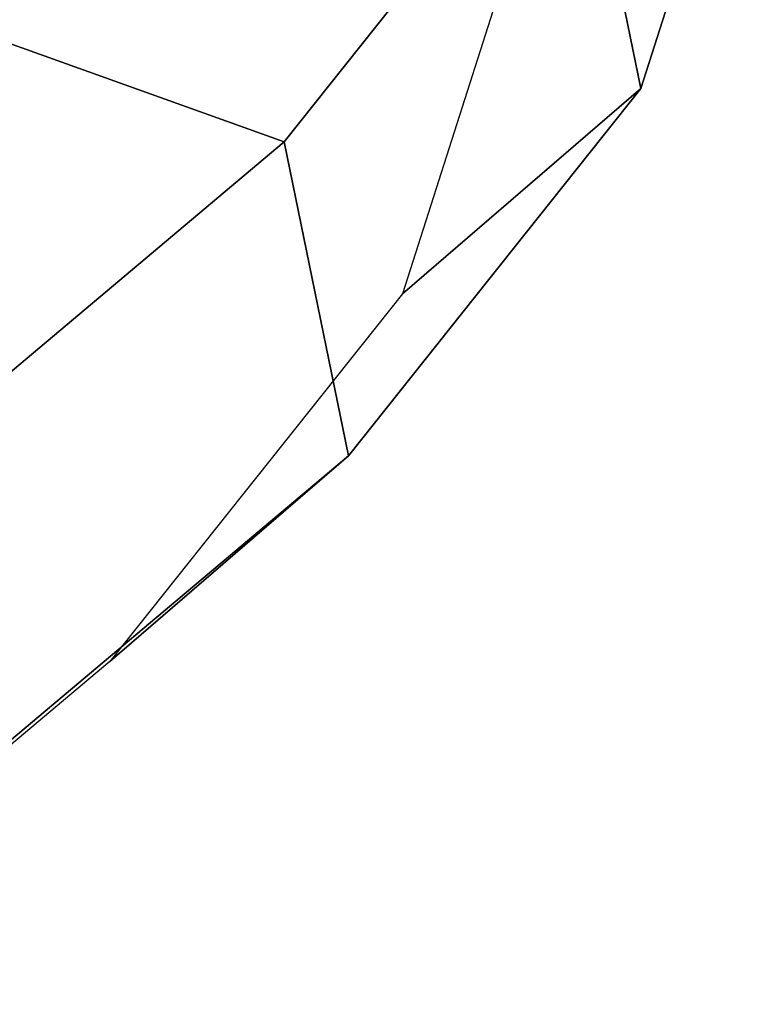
# Model space of a CAD drawing. Header units: inches. Extents: x 0 to 44.3, y -38.2 to 0.
# Tile 251 of 256: x 44.2344 to 44.2462, y -18.3532 to -18.3373. Entities that reach past the tile are written whole.
import ezdxf

# ---------------------------------------------------------------- set-up
doc = ezdxf.new("R2010")
doc.units = ezdxf.units.IN
doc.header["$LTSCALE"] = 0.03937
doc.header["$MEASUREMENT"] = 0
doc.layers.add('A-FURN-3-STITCH', color=15, linetype='Continuous')

msp = doc.modelspace()

# ---------------------------------------------------------------- meshes
at = {"layer": 'A-FURN-3-STITCH'}
mesh = msp.add_polyface(dxfattribs=at)
corners = [(44.202105, -18.358366, 32.714364), (44.215557, -18.350962, 32.678403), (44.220436, -18.352708, 32.678913), (44.202595, -18.360901, 32.714031), (44.226154, -18.34401, 32.641413), (44.231033, -18.345756, 32.641922), (44.221472, -18.35777, 32.678258), (44.203631, -18.365963, 32.713376), (44.233831, -18.337551, 32.60362), (44.23871, -18.339297, 32.60413), (44.232069, -18.350817, 32.641268), (44.217629, -18.361085, 32.677094), (44.204176, -18.368488, 32.713054), (44.23854, -18.331626, 32.565258), (44.243419, -18.333372, 32.565768), (44.239746, -18.344359, 32.603475), (44.228226, -18.354132, 32.640103), (44.240253, -18.326271, 32.526563), (44.245132, -18.328018, 32.527072), (44.244455, -18.338434, 32.565113), (44.235902, -18.347674, 32.602311), (44.238958, -18.32152, 32.487773), (44.239526, -18.324041, 32.487455), (44.246168, -18.333079, 32.526418), (44.240612, -18.341749, 32.563949), (44.240561, -18.329103, 32.4868), (44.242324, -18.336394, 32.525254), (44.24103, -18.331642, 32.486463)]
mesh.append_faces([[corners[k] for k in face] for face in [(0, 1, 2, 3), (1, 4, 5, 2), (3, 2, 6, 7), (4, 8, 9, 5), (2, 5, 10, 6), (7, 6, 11, 12), (8, 13, 14, 9), (5, 9, 15, 10), (6, 10, 16, 11), (13, 17, 18, 14), (9, 14, 19, 15), (10, 15, 20, 16), (17, 21, 22, 18), (14, 18, 23, 19), (15, 19, 24, 20), (18, 22, 25, 23), (19, 23, 26, 24), (23, 25, 27, 26)]])

doc.saveas('drawing.dxf')
